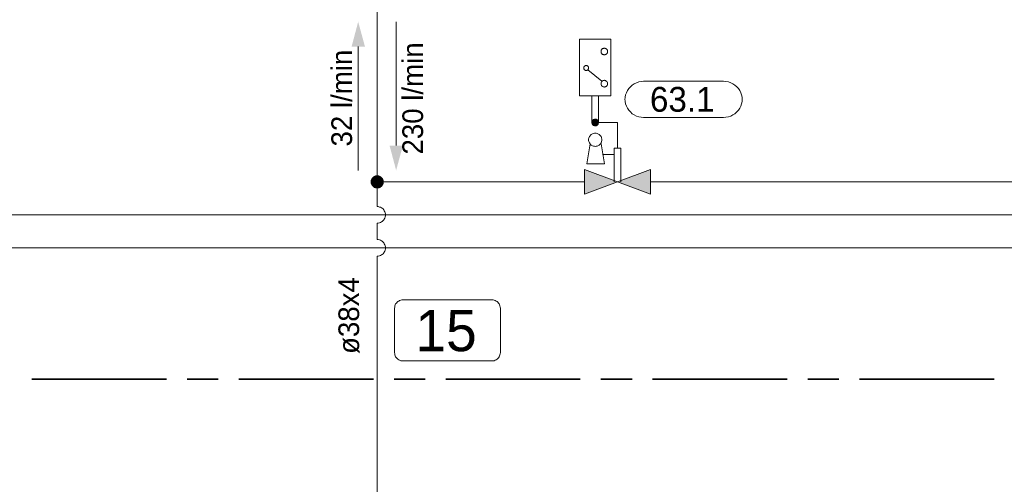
# Model space of a CAD drawing. Header units: millimetres. Extents: x 0 to 138, y 0 to 47.
# Tile 81 of 165: x 13.09 to 16.84, y 31.96 to 33.73. Entities that reach past the tile are written whole.
import ezdxf

# ---------------------------------------------------------------- set-up
doc = ezdxf.new("R2010")
doc.units = ezdxf.units.MM
for name, color, linetype in [('PDF_Geomertry', 7, 'Continuous'), ('PDF_Solid Fills', 7, 'Continuous'), ('PDF_Text', 7, 'Continuous')]:
    doc.layers.add(name, color=color, linetype=linetype)
doc.styles.add('PDF Arial', font='txt')

msp = doc.modelspace()

# ---------------------------------------------------------------- hatches: boundary and pattern name
at = {"layer": 'PDF_Solid Fills', "transparency": 33554559}
for points in [[(15.2849, 33.3401), (15.2724, 33.3415), (15.2729, 33.3429)], [(15.2849, 33.3401), (15.2724, 33.3401), (15.2724, 33.3415)], [(15.2849, 33.3401), (15.2724, 33.3382), (15.2724, 33.3401)], [(15.2849, 33.3401), (15.2729, 33.3368), (15.2724, 33.3382)], [(15.2849, 33.3401), (15.2729, 33.3429), (15.2738, 33.3451)], [(15.2849, 33.3401), (15.2738, 33.3354), (15.2729, 33.3368)], [(15.2849, 33.3401), (15.2738, 33.3451), (15.2743, 33.3465)], [(15.2849, 33.3401), (15.2743, 33.334), (15.2738, 33.3354)], [(15.2849, 33.3401), (15.2743, 33.3465), (15.2751, 33.3479)], [(15.2849, 33.3401), (15.2751, 33.3326), (15.2743, 33.334)], [(15.2849, 33.3401), (15.2751, 33.3479), (15.2757, 33.3493)], [(15.2849, 33.3401), (15.2757, 33.3313), (15.2751, 33.3326)], [(15.2849, 33.3401), (15.2757, 33.3493), (15.2771, 33.3499)], [(15.2849, 33.3401), (15.2771, 33.3299), (15.2757, 33.3313)], [(15.2849, 33.3401), (15.2771, 33.3499), (15.2785, 33.3507)], [(15.2849, 33.3401), (15.2785, 33.329), (15.2771, 33.3299)], [(15.2849, 33.3401), (15.2785, 33.3507), (15.2799, 33.3513)], [(15.2849, 33.3401), (15.2799, 33.3285), (15.2785, 33.329)], [(15.2849, 33.3401), (15.2799, 33.3513), (15.2821, 33.3521)], [(15.2849, 33.3401), (15.2821, 33.3276), (15.2799, 33.3285)], [(15.2849, 33.3401), (15.2821, 33.3521), (15.2835, 33.3526)], [(15.2849, 33.3401), (15.2835, 33.3276), (15.2821, 33.3276)], [(15.2849, 33.3401), (15.2835, 33.3526), (15.2849, 33.3526)], [(15.2849, 33.3401), (15.2849, 33.3276), (15.2835, 33.3276)], [(15.2849, 33.3401), (15.2868, 33.3526), (15.2882, 33.3521)], [(15.2849, 33.3401), (15.2849, 33.3526), (15.2868, 33.3526)], [(15.2849, 33.3401), (15.2882, 33.3521), (15.2896, 33.3513)], [(15.2849, 33.3401), (15.2896, 33.3513), (15.291, 33.3507)], [(15.2849, 33.3401), (15.291, 33.3507), (15.2924, 33.3499)], [(15.2849, 33.3401), (15.2924, 33.3499), (15.2937, 33.3493)], [(15.2849, 33.3401), (15.2937, 33.3493), (15.2951, 33.3479)], [(15.2849, 33.3401), (15.2951, 33.3479), (15.296, 33.3465)], [(15.2849, 33.3401), (15.296, 33.3465), (15.2965, 33.3451)], [(15.2849, 33.3401), (15.2965, 33.3451), (15.2974, 33.3429)], [(15.2849, 33.3401), (15.2974, 33.3429), (15.2974, 33.3415)], [(15.2849, 33.3401), (15.2974, 33.3415), (15.2974, 33.3401)], [(15.2849, 33.3401), (15.2868, 33.3276), (15.2849, 33.3276)], [(15.2849, 33.3401), (15.2882, 33.3276), (15.2868, 33.3276)], [(15.2849, 33.3401), (15.2896, 33.3285), (15.2882, 33.3276)], [(15.2849, 33.3401), (15.291, 33.329), (15.2896, 33.3285)], [(15.2849, 33.3401), (15.2924, 33.3299), (15.291, 33.329)], [(15.2849, 33.3401), (15.2937, 33.3313), (15.2924, 33.3299)], [(15.2849, 33.3401), (15.2951, 33.3326), (15.2937, 33.3313)], [(15.2849, 33.3401), (15.296, 33.334), (15.2951, 33.3326)], [(15.2849, 33.3401), (15.2965, 33.3354), (15.296, 33.334)], [(15.2849, 33.3401), (15.2974, 33.3368), (15.2965, 33.3354)], [(15.2849, 33.3401), (15.2974, 33.3382), (15.2974, 33.3368)], [(15.2849, 33.3401), (15.2974, 33.3401), (15.2974, 33.3382)], [(14.4549, 33.1138), (14.4376, 33.1313), (14.4396, 33.134)], [(14.4549, 33.1138), (14.4396, 33.134), (14.4424, 33.1354)], [(14.4549, 33.1138), (14.4424, 33.1354), (14.4451, 33.1368)], [(14.4549, 33.1138), (14.4451, 33.1368), (14.4487, 33.1382)], [(14.4549, 33.1138), (14.4487, 33.1382), (14.4521, 33.1388)], [(14.4549, 33.1138), (14.4521, 33.1388), (14.4549, 33.1388)], [(14.4549, 33.1138), (14.4585, 33.1388), (14.4618, 33.1382)], [(14.4549, 33.1138), (14.4549, 33.1388), (14.4585, 33.1388)], [(14.4549, 33.1138), (14.4618, 33.1382), (14.4646, 33.1368)], [(14.4549, 33.1138), (14.4646, 33.1368), (14.4674, 33.1354)], [(14.4549, 33.1138), (14.4674, 33.1354), (14.4701, 33.134)], [(14.4549, 33.1138), (14.4701, 33.134), (14.4729, 33.1313)], [(14.4549, 33.1138), (14.4299, 33.1174), (14.4307, 33.1201)], [(14.4549, 33.1138), (14.4299, 33.1138), (14.4299, 33.1174)], [(14.4549, 33.1138), (14.4299, 33.1104), (14.4299, 33.1138)], [(14.4549, 33.1138), (14.4307, 33.1068), (14.4299, 33.1104)], [(14.4549, 33.1138), (14.4307, 33.1201), (14.4321, 33.1235)], [(14.4549, 33.1138), (14.4321, 33.104), (14.4307, 33.1068)], [(14.4549, 33.1138), (14.4321, 33.1235), (14.4335, 33.1263)], [(14.4549, 33.1138), (14.4335, 33.1013), (14.4321, 33.104)], [(14.4549, 33.1138), (14.4335, 33.1263), (14.4354, 33.129)], [(14.4549, 33.1138), (14.4354, 33.0985), (14.4335, 33.1013)], [(14.4549, 33.1138), (14.4354, 33.129), (14.4376, 33.1313)], [(14.4549, 33.1138), (14.4376, 33.0957), (14.4354, 33.0985)], [(14.4549, 33.1138), (14.4396, 33.0937), (14.4376, 33.0957)], [(14.4549, 33.1138), (14.4424, 33.0915), (14.4396, 33.0937)], [(14.4549, 33.1138), (14.4451, 33.0901), (14.4424, 33.0915)], [(14.4549, 33.1138), (14.4487, 33.0896), (14.4451, 33.0901)], [(14.4549, 33.1138), (14.4521, 33.0888), (14.4487, 33.0896)], [(14.4549, 33.1138), (14.4549, 33.0888), (14.4521, 33.0888)], [(14.4549, 33.1138), (14.4729, 33.1313), (14.4751, 33.129)], [(14.4549, 33.1138), (14.4751, 33.129), (14.4771, 33.1263)], [(14.4549, 33.1138), (14.4771, 33.1263), (14.4785, 33.1235)], [(14.4549, 33.1138), (14.4785, 33.1235), (14.4793, 33.1201)], [(14.4549, 33.1138), (14.4793, 33.1201), (14.4799, 33.1174)], [(14.4549, 33.1138), (14.4799, 33.1174), (14.4799, 33.1138)], [(14.4549, 33.1138), (14.4585, 33.0888), (14.4549, 33.0888)], [(14.4549, 33.1138), (14.4618, 33.0896), (14.4585, 33.0888)], [(14.4549, 33.1138), (14.4646, 33.0901), (14.4618, 33.0896)], [(14.4549, 33.1138), (14.4674, 33.0915), (14.4646, 33.0901)], [(14.4549, 33.1138), (14.4701, 33.0937), (14.4674, 33.0915)], [(14.4549, 33.1138), (14.4729, 33.0957), (14.4701, 33.0937)], [(14.4549, 33.1138), (14.4751, 33.0985), (14.4729, 33.0957)], [(14.4549, 33.1138), (14.4771, 33.1013), (14.4751, 33.0985)], [(14.4549, 33.1138), (14.4785, 33.104), (14.4771, 33.1013)], [(14.4549, 33.1138), (14.4793, 33.1068), (14.4785, 33.104)], [(14.4549, 33.1138), (14.4799, 33.1104), (14.4793, 33.1068)], [(14.4549, 33.1138), (14.4799, 33.1138), (14.4799, 33.1104)]]:
    msp.add_hatch(color=256, dxfattribs=at).paths.add_polyline_path(points)

# ---------------------------------------------------------------- linework, layer by layer
at = {"layer": 'PDF_Geomertry', "lineweight": 15}
for points in [[(15.2437, 33.1138), (14.4549, 33.1138), (14.4549, 33.7646), (15.5424, 33.7646), (15.5424, 33.9313)], [(14.5271, 33.7235), (14.5271, 33.2521)], [(14.3826, 33.1576), (14.3826, 33.629)], [(15.3099, 33.4971), (15.2563, 33.541)], [(15.2724, 33.441), (15.2724, 33.3401)], [(15.2974, 33.3401), (15.2974, 33.441)], [(15.2849, 33.3401), (15.3696, 33.3401), (15.3696, 33.2424)], [(15.266, 33.2582), (15.2535, 33.1826), (15.3196, 33.1826), (15.3071, 33.2582)], [(15.3132, 33.2174), (15.3571, 33.2174)], [(15.3571, 33.1138), (15.3571, 33.2424), (15.3826, 33.2424), (15.3826, 33.1138)], [(14.4549, 33.0193), (14.4549, 33.1138)], [(15.4951, 33.1138), (17.5826, 33.1138), (17.5826, 30.5138)], [(14.4549, 32.8937), (14.4549, 32.9568), (14.459, 32.9568), (14.4632, 32.9576), (14.4674, 32.959), (14.471, 32.961), (14.4743, 32.9632), (14.4771, 32.966), (14.4799, 32.9687), (14.4821, 32.9721), (14.484, 32.9757), (14.4854, 32.9799), (14.4863, 32.984), (14.4868, 32.9882), (14.4863, 32.9924), (14.4854, 32.9957), (14.484, 32.9999), (14.4821, 33.0035), (14.4799, 33.0068), (14.4771, 33.0104), (14.4743, 33.0132), (14.471, 33.0151), (14.4674, 33.0174), (14.4632, 33.0179), (14.459, 33.0193), (14.4549, 33.0193), (14.459, 33.0193), (14.4632, 33.0179), (14.4674, 33.0174), (14.471, 33.0151), (14.4743, 33.0132), (14.4771, 33.0104), (14.4799, 33.0068), (14.4821, 33.0035), (14.484, 32.9999), (14.4854, 32.9957), (14.4863, 32.9924), (14.4868, 32.9882), (14.4863, 32.984), (14.4854, 32.9799), (14.484, 32.9757), (14.4821, 32.9721), (14.4799, 32.9687), (14.4771, 32.966), (14.4743, 32.9632), (14.471, 32.961), (14.4674, 32.959), (14.4632, 32.9576), (14.459, 32.9568), (14.4549, 32.9568)], [(12.6035, 32.9882), (17.3313, 32.9882), (17.3313, 30.5138)], [(14.4549, 31.4165), (14.4549, 32.8304), (14.459, 32.8313), (14.4632, 32.8318), (14.4674, 32.8332), (14.471, 32.8354), (14.4743, 32.8374), (14.4771, 32.8401), (14.4799, 32.8429), (14.4821, 32.8465), (14.484, 32.8499), (14.4854, 32.854), (14.4863, 32.8582), (14.4868, 32.8624), (14.4863, 32.8665), (14.4854, 32.8701), (14.484, 32.8743), (14.4821, 32.8776), (14.4799, 32.8813), (14.4771, 32.8846), (14.4743, 32.8874), (14.471, 32.8896), (14.4674, 32.8915), (14.4632, 32.8924), (14.459, 32.8937), (14.4549, 32.8937), (14.459, 32.8937), (14.4632, 32.8924), (14.4674, 32.8915), (14.471, 32.8896), (14.4743, 32.8874), (14.4771, 32.8846), (14.4799, 32.8813), (14.4821, 32.8776), (14.484, 32.8743), (14.4854, 32.8701), (14.4863, 32.8665), (14.4868, 32.8624), (14.4863, 32.8582), (14.4854, 32.854), (14.484, 32.8499), (14.4821, 32.8465), (14.4799, 32.8429), (14.4771, 32.8401), (14.4743, 32.8374), (14.471, 32.8354), (14.4674, 32.8332), (14.4632, 32.8318), (14.459, 32.8313), (14.4549, 32.8304)], [(9.0835, 32.8624), (17.0799, 32.8624), (17.0799, 30.5138)]]:
    msp.add_lwpolyline(points, dxfattribs=at)
for points in [[(15.2251, 33.441), (15.3446, 33.441), (15.3446, 33.6576), (15.2251, 33.6576), (15.2251, 33.441)], [(15.3321, 33.6104), (15.3321, 33.6118), (15.3321, 33.6138), (15.3313, 33.6151), (15.3307, 33.6165), (15.3293, 33.6179), (15.3285, 33.6193), (15.3271, 33.6201), (15.3257, 33.6215), (15.3243, 33.6221), (15.3229, 33.6221), (15.321, 33.6229), (15.3196, 33.6229), (15.3182, 33.6229), (15.316, 33.6221), (15.3146, 33.6221), (15.3132, 33.6215), (15.3118, 33.6201), (15.3104, 33.6193), (15.3099, 33.6179), (15.3085, 33.6165), (15.3076, 33.6151), (15.3076, 33.6138), (15.3071, 33.6118), (15.3071, 33.6104), (15.3071, 33.609), (15.3076, 33.6068), (15.3076, 33.6054), (15.3085, 33.604), (15.3099, 33.6026), (15.3104, 33.6013), (15.3118, 33.6007), (15.3132, 33.5993), (15.3146, 33.5985), (15.316, 33.5985), (15.3182, 33.5979), (15.3196, 33.5979), (15.321, 33.5979), (15.3229, 33.5985), (15.3243, 33.5985), (15.3257, 33.5993), (15.3271, 33.6007), (15.3285, 33.6013), (15.3293, 33.6026), (15.3307, 33.604), (15.3313, 33.6054), (15.3321, 33.6068), (15.3321, 33.609), (15.3321, 33.6104)], [(15.2599, 33.5471), (15.2599, 33.5485), (15.2599, 33.5499), (15.259, 33.5513), (15.2585, 33.5521), (15.2576, 33.5535), (15.2571, 33.554), (15.2563, 33.5549), (15.2549, 33.5554), (15.2543, 33.5563), (15.2529, 33.5568), (15.2515, 33.5568), (15.2501, 33.5568), (15.2493, 33.5568), (15.2479, 33.5568), (15.2465, 33.5563), (15.246, 33.5554), (15.2446, 33.5549), (15.2437, 33.554), (15.2432, 33.5535), (15.2424, 33.5521), (15.2418, 33.5513), (15.241, 33.5499), (15.241, 33.5485), (15.241, 33.5471), (15.241, 33.5465), (15.241, 33.5451), (15.2418, 33.5438), (15.2424, 33.5429), (15.2432, 33.5415), (15.2437, 33.541), (15.2446, 33.5401), (15.246, 33.5396), (15.2465, 33.5388), (15.2479, 33.5382), (15.2493, 33.5382), (15.2501, 33.5382), (15.2515, 33.5382), (15.2529, 33.5382), (15.2543, 33.5388), (15.2549, 33.5396), (15.2563, 33.5401), (15.2571, 33.541), (15.2576, 33.5415), (15.2585, 33.5429), (15.259, 33.5438), (15.2599, 33.5451), (15.2599, 33.5465), (15.2599, 33.5471)], [(15.3321, 33.4874), (15.3321, 33.4896), (15.3321, 33.491), (15.3313, 33.4924), (15.3307, 33.4943), (15.3293, 33.4951), (15.3285, 33.4965), (15.3271, 33.4979), (15.3257, 33.4985), (15.3243, 33.4993), (15.3229, 33.4999), (15.321, 33.4999), (15.3196, 33.5007), (15.3182, 33.4999), (15.316, 33.4999), (15.3146, 33.4993), (15.3132, 33.4985), (15.3118, 33.4979), (15.3104, 33.4965), (15.3099, 33.4951), (15.3085, 33.4943), (15.3076, 33.4924), (15.3076, 33.491), (15.3071, 33.4896), (15.3071, 33.4874), (15.3071, 33.486), (15.3076, 33.4846), (15.3076, 33.4832), (15.3085, 33.4813), (15.3099, 33.4799), (15.3104, 33.479), (15.3118, 33.4776), (15.3132, 33.4771), (15.3146, 33.4763), (15.316, 33.4757), (15.3182, 33.4757), (15.3196, 33.4749), (15.321, 33.4757), (15.3229, 33.4757), (15.3243, 33.4763), (15.3257, 33.4771), (15.3271, 33.4776), (15.3285, 33.479), (15.3293, 33.4799), (15.3307, 33.4813), (15.3313, 33.4832), (15.3321, 33.4846), (15.3321, 33.486), (15.3321, 33.4874)], [(15.7738, 33.4971), (15.7826, 33.4965), (15.7918, 33.4951), (15.8007, 33.4915), (15.809, 33.4874), (15.8168, 33.4826), (15.8237, 33.4763), (15.8299, 33.4693), (15.8349, 33.4618), (15.839, 33.4535), (15.8418, 33.4451), (15.8438, 33.436), (15.8446, 33.4263), (15.8446, 33.4299), (15.8438, 33.4201), (15.8418, 33.411), (15.839, 33.4026), (15.8349, 33.3943), (15.8299, 33.3868), (15.8237, 33.3799), (15.8168, 33.3735), (15.809, 33.3687), (15.8007, 33.3646), (15.7918, 33.361), (15.7826, 33.3596), (15.7738, 33.359), (15.4688, 33.359), (15.4599, 33.3596), (15.4507, 33.361), (15.4418, 33.3646), (15.4335, 33.3687), (15.4257, 33.3735), (15.4187, 33.3799), (15.4126, 33.3868), (15.4076, 33.3943), (15.4035, 33.4026), (15.4007, 33.411), (15.3988, 33.4201), (15.3979, 33.4299), (15.3979, 33.4263), (15.3988, 33.436), (15.4007, 33.4451), (15.4035, 33.4535), (15.4076, 33.4618), (15.4126, 33.4693), (15.4187, 33.4763), (15.4257, 33.4826), (15.4335, 33.4874), (15.4418, 33.4915), (15.4507, 33.4951), (15.4599, 33.4965), (15.4688, 33.4971), (15.7738, 33.4971)], [(15.2974, 33.3401), (15.2974, 33.3415), (15.2974, 33.3429), (15.2965, 33.3451), (15.296, 33.3465), (15.2951, 33.3479), (15.2937, 33.3493), (15.2924, 33.3499), (15.291, 33.3507), (15.2896, 33.3513), (15.2882, 33.3521), (15.2868, 33.3526), (15.2849, 33.3526), (15.2835, 33.3526), (15.2821, 33.3521), (15.2799, 33.3513), (15.2785, 33.3507), (15.2771, 33.3499), (15.2757, 33.3493), (15.2751, 33.3479), (15.2743, 33.3465), (15.2738, 33.3451), (15.2729, 33.3429), (15.2724, 33.3415), (15.2724, 33.3401), (15.2724, 33.3382), (15.2729, 33.3368), (15.2738, 33.3354), (15.2743, 33.334), (15.2751, 33.3326), (15.2757, 33.3313), (15.2771, 33.3299), (15.2785, 33.329), (15.2799, 33.3285), (15.2821, 33.3276), (15.2835, 33.3276), (15.2849, 33.3276), (15.2868, 33.3276), (15.2882, 33.3276), (15.2896, 33.3285), (15.291, 33.329), (15.2924, 33.3299), (15.2937, 33.3313), (15.2951, 33.3326), (15.296, 33.334), (15.2965, 33.3354), (15.2974, 33.3368), (15.2974, 33.3382), (15.2974, 33.3401)], [(15.3099, 33.2743), (15.3099, 33.2771), (15.309, 33.2804), (15.3085, 33.284), (15.3071, 33.2868), (15.3049, 33.2896), (15.3029, 33.2915), (15.3001, 33.2938), (15.2974, 33.2957), (15.2946, 33.2971), (15.2918, 33.2985), (15.2882, 33.2993), (15.2849, 33.2993), (15.2821, 33.2993), (15.2785, 33.2985), (15.2751, 33.2971), (15.2724, 33.2957), (15.2696, 33.2938), (15.2674, 33.2915), (15.2654, 33.2896), (15.2632, 33.2868), (15.2618, 33.284), (15.2604, 33.2804), (15.2599, 33.2771), (15.2599, 33.2743), (15.2599, 33.2707), (15.2604, 33.2674), (15.2618, 33.2646), (15.2632, 33.2618), (15.2654, 33.259), (15.2674, 33.2563), (15.2696, 33.254), (15.2724, 33.2521), (15.2751, 33.2507), (15.2785, 33.2499), (15.2821, 33.2493), (15.2849, 33.2485), (15.2882, 33.2493), (15.2918, 33.2499), (15.2946, 33.2507), (15.2974, 33.2521), (15.3001, 33.254), (15.3029, 33.2563), (15.3049, 33.259), (15.3071, 33.2618), (15.3085, 33.2646), (15.309, 33.2674), (15.3099, 33.2707), (15.3099, 33.2743)], [(15.2437, 33.161), (15.4951, 33.0665), (15.4951, 33.161), (15.2437, 33.0665), (15.2437, 33.161)]]:
    msp.add_lwpolyline(points, close=True, dxfattribs=at)
at = {"layer": 'PDF_Geomertry', "lineweight": 0}
for points in [[(15.2785, 33.3401), (15.2785, 33.3396), (15.2785, 33.3382), (15.2793, 33.3374), (15.2793, 33.3368), (15.2799, 33.336), (15.2807, 33.3354), (15.2812, 33.3354), (15.2821, 33.3346), (15.2826, 33.334), (15.2835, 33.334), (15.284, 33.334), (15.2849, 33.334), (15.2854, 33.334), (15.2868, 33.334), (15.2876, 33.334), (15.2882, 33.3346), (15.289, 33.3354), (15.2896, 33.3354), (15.2896, 33.336), (15.2904, 33.3368), (15.291, 33.3374), (15.291, 33.3382), (15.291, 33.3396), (15.291, 33.3401), (15.291, 33.341), (15.291, 33.3415), (15.291, 33.3424), (15.2904, 33.3429), (15.2896, 33.3437), (15.2896, 33.3443), (15.289, 33.3451), (15.2882, 33.3457), (15.2876, 33.3457), (15.2868, 33.3457), (15.2854, 33.3465), (15.2849, 33.3465), (15.284, 33.3465), (15.2835, 33.3457), (15.2826, 33.3457), (15.2821, 33.3457), (15.2812, 33.3451), (15.2807, 33.3443), (15.2799, 33.3437), (15.2793, 33.3429), (15.2793, 33.3424), (15.2785, 33.3415), (15.2785, 33.341), (15.2785, 33.3401)], [(14.4424, 33.1138), (14.4424, 33.1118), (14.4432, 33.1104), (14.4438, 33.109), (14.4446, 33.1076), (14.4451, 33.1063), (14.446, 33.1049), (14.4474, 33.1035), (14.4487, 33.1026), (14.4501, 33.1021), (14.4521, 33.1013), (14.4535, 33.1013), (14.4549, 33.1013), (14.4571, 33.1013), (14.4585, 33.1013), (14.4599, 33.1021), (14.4613, 33.1026), (14.4626, 33.1035), (14.464, 33.1049), (14.4654, 33.1063), (14.466, 33.1076), (14.4668, 33.109), (14.4674, 33.1104), (14.4674, 33.1118), (14.4674, 33.1138), (14.4674, 33.1151), (14.4674, 33.1174), (14.4668, 33.1187), (14.466, 33.1201), (14.4654, 33.1215), (14.464, 33.1229), (14.4626, 33.1235), (14.4613, 33.1249), (14.4599, 33.1257), (14.4585, 33.1257), (14.4571, 33.1263), (14.4549, 33.1263), (14.4535, 33.1263), (14.4521, 33.1257), (14.4501, 33.1257), (14.4487, 33.1249), (14.4474, 33.1235), (14.446, 33.1229), (14.4451, 33.1215), (14.4446, 33.1201), (14.4438, 33.1187), (14.4432, 33.1174), (14.4424, 33.1151), (14.4424, 33.1138)]]:
    msp.add_lwpolyline(points, close=True, dxfattribs=at)
at = {"layer": 'PDF_Geomertry', "lineweight": 9}
msp.add_lwpolyline([(14.8918, 32.6646), (14.896, 32.6638), (14.9001, 32.6632), (14.9043, 32.6618), (14.9076, 32.6596), (14.9113, 32.6576), (14.914, 32.6549), (14.9168, 32.6521), (14.9196, 32.6485), (14.921, 32.6451), (14.9224, 32.641), (14.9229, 32.6368), (14.9238, 32.6326), (14.9238, 32.4632), (14.9229, 32.459), (14.9224, 32.4549), (14.921, 32.4513), (14.9196, 32.4471), (14.9168, 32.4438), (14.914, 32.441), (14.9113, 32.4382), (14.9076, 32.436), (14.9043, 32.434), (14.9001, 32.4326), (14.896, 32.4318), (14.8918, 32.4318), (14.5529, 32.4318), (14.5488, 32.4318), (14.5446, 32.4326), (14.5404, 32.434), (14.5368, 32.436), (14.5335, 32.4382), (14.5307, 32.441), (14.5279, 32.4438), (14.5251, 32.4471), (14.5238, 32.4513), (14.5224, 32.4549), (14.5215, 32.459), (14.521, 32.4632), (14.521, 32.6326), (14.5215, 32.6368), (14.5224, 32.641), (14.5238, 32.6451), (14.5251, 32.6485), (14.5279, 32.6521), (14.5307, 32.6549), (14.5335, 32.6576), (14.5368, 32.6596), (14.5404, 32.6618), (14.5446, 32.6632), (14.5488, 32.6638), (14.5529, 32.6646), (14.8918, 32.6646)], close=True, dxfattribs=at)
at = {"layer": 'PDF_Geomertry', "lineweight": 35}
for points in [[(13.141, 32.3624), (13.6529, 32.3624)], [(13.7321, 32.3624), (13.8501, 32.3624)], [(13.9285, 32.3624), (14.4404, 32.3624)], [(14.5196, 32.3624), (14.6376, 32.3624)], [(14.716, 32.3624), (15.2279, 32.3624)], [(15.3062, 32.3624), (15.4251, 32.3624)], [(15.5035, 32.3624), (16.0154, 32.3624)], [(16.0938, 32.3624), (16.2118, 32.3624)], [(16.291, 32.3624), (16.8029, 32.3624)]]:
    msp.add_lwpolyline(points, dxfattribs=at)
at = {"layer": 'PDF_Solid Fills', "transparency": 33554559}
for points in [[(14.3576, 33.629), (14.4085, 33.629), (14.3576, 33.629), (14.3826, 33.7235)], [(14.5529, 33.2521), (14.5021, 33.2521), (14.5529, 33.2521), (14.5271, 33.1576)], [(15.2437, 33.0665), (15.2437, 33.161), (15.2437, 33.0665), (15.3696, 33.1138)], [(15.3696, 33.1138), (15.4951, 33.161), (15.3696, 33.1138), (15.4951, 33.0665)]]:
    msp.add_solid(points, dxfattribs=at)

# ---------------------------------------------------------------- texts
at = {"layer": 'PDF_Text', "char_height": 0.07874, "attachment_point": 7, "rotation": 90, "style": 'PDF Arial'}
for s, insert in [('230 l/min', (14.6307, 33.2179)), ('32 l/min', (14.3604, 33.2485)), ('ø38x4', (14.3883, 32.4582))]:
    msp.add_mtext(s, dxfattribs=dict(at, insert=insert))
at = {"layer": 'PDF_Text', "attachment_point": 7, "style": 'PDF Arial'}
for s, insert, char_height in [('63.1', (15.4932, 33.3796), 0.09445), ('15', (14.6001, 32.4666), 0.15728)]:
    msp.add_mtext(s, dxfattribs=dict(at, insert=insert, char_height=char_height))

doc.saveas('drawing.dxf')
